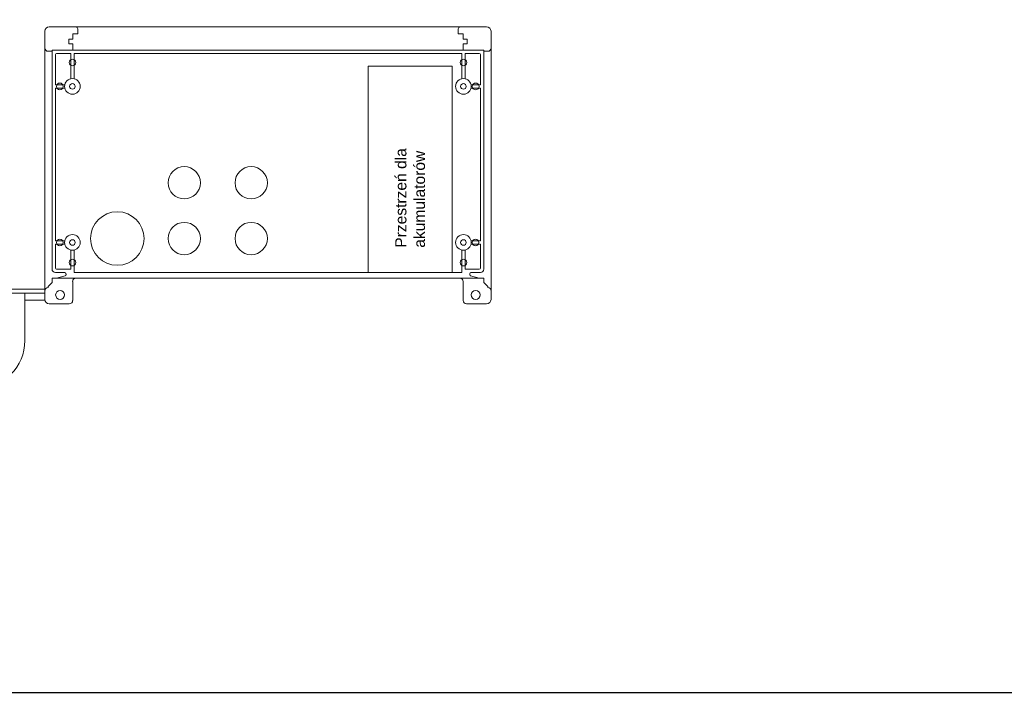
# Model space of a CAD drawing. Header units: millimetres. Extents: x -2674 to -2269, y -551 to -111.
# Tile 5 of 18: x -2566 to -2456, y -398 to -323. Entities that reach past the tile are written whole.
import ezdxf

# ---------------------------------------------------------------- set-up
doc = ezdxf.new("R2010")
doc.units = ezdxf.units.MM
doc.layers.add('GRLN', color=4, linetype='Continuous')
doc.layers.add('rzutnie', color=3, linetype='Continuous', plot=False)
doc.styles.get("Standard").update_dxf_attribs({"font": 'arial.ttf'})

msp = doc.modelspace()

# ---------------------------------------------------------------- linework, layer by layer
at = {"color": 7, "lineweight": 0}
for p, q in [((-2563.29, -324.97), (-2563.29, -353.69)), ((-2513.29, -325.03), (-2513.29, -353.69)), ((-2610.29, -353.48), (-2563.29, -353.48)), ((-2565.52, -358.79), (-2565.52, -353.48))]:
    msp.add_line(p, q, dxfattribs=at)
msp.add_lwpolyline([(-2527.04, -328.03), (-2517.66, -328.03), (-2517.66, -351.16), (-2527.04, -351.16)], close=True, dxfattribs=at)
msp.add_lwpolyline([(-2588.02, -354.26), (-2611.57, -354.26), (-2611.57, -353.01), (-2563.28, -353.01), (-2563.28, -354.26), (-2565.52, -354.26)], dxfattribs=at)
for centre, radius in [((-2547.66, -341.09), 1.81), ((-2540.16, -341.09), 1.81), ((-2555.16, -347.34), 3), ((-2547.66, -347.34), 1.81), ((-2540.16, -347.34), 1.81)]:
    msp.add_circle(centre, radius, dxfattribs=at)
msp.add_arc((-2570.83, -358.79), 5.31, 180, 0, dxfattribs=at)
at = {"layer": 'GRLN', "color": 7, "lineweight": 0}
for p, q in [((-2563.29, -324.09), (-2563.29, -325.84)), ((-2563.29, -324.09), (-2563.29, -325.97)), ((-2562.79, -323.59), (-2513.79, -323.59)), ((-2559.81, -323.59), (-2560.02, -323.59)), ((-2559.6, -323.84), (-2559.6, -324.38)), ((-2516.97, -323.84), (-2516.97, -324.38)), ((-2516.76, -323.59), (-2516.55, -323.59)), ((-2513.29, -324.09), (-2513.29, -325.97)), ((-2560.6, -324.97), (-2560.6, -325.53)), ((-2560.6, -324.97), (-2560.16, -324.97)), ((-2560.16, -324.97), (-2560.16, -324.38)), ((-2559.6, -324.38), (-2560.16, -324.38)), ((-2560.16, -324.38), (-2560.16, -324.97)), ((-2559.6, -324.38), (-2560.16, -324.38)), ((-2516.97, -324.38), (-2516.41, -324.38)), ((-2516.97, -324.38), (-2516.41, -324.38)), ((-2516.41, -324.97), (-2516.41, -324.38)), ((-2516.41, -324.38), (-2516.41, -324.97)), ((-2515.97, -324.97), (-2516.41, -324.97)), ((-2515.97, -324.97), (-2515.97, -325.53)), ((-2562.47, -326.34), (-2562.91, -326.34)), ((-2562.47, -350.78), (-2562.47, -326.22)), ((-2562.47, -326.22), (-2514.1, -326.22)), ((-2560.6, -325.53), (-2560.16, -325.53)), ((-2560.6, -325.53), (-2560.16, -325.53)), ((-2560.16, -325.53), (-2560.16, -326.22)), ((-2516.41, -325.53), (-2516.41, -326.22)), ((-2515.97, -325.53), (-2516.41, -325.53)), ((-2515.97, -325.53), (-2516.41, -325.53)), ((-2514.1, -350.78), (-2514.1, -326.22)), ((-2514.1, -326.34), (-2513.66, -326.34)), ((-2562.1, -330.09), (-2562.1, -326.72)), ((-2561.97, -326.59), (-2560.38, -326.59)), ((-2560.38, -326.59), (-2560.38, -329.41)), ((-2560.01, -326.59), (-2538.29, -326.59)), ((-2560.01, -326.59), (-2560.01, -329.43)), ((-2516.57, -326.59), (-2538.29, -326.59)), ((-2516.57, -326.59), (-2516.57, -329.43)), ((-2516.19, -326.59), (-2516.19, -329.41)), ((-2514.6, -326.59), (-2516.19, -326.59)), ((-2514.47, -330.09), (-2514.47, -326.72)), ((-2562.1, -330.09), (-2561.05, -330.09)), ((-2562.1, -347.59), (-2562.1, -330.47)), ((-2562.1, -330.47), (-2561.05, -330.47)), ((-2514.47, -330.09), (-2515.53, -330.09)), ((-2514.47, -330.47), (-2515.53, -330.47)), ((-2514.47, -347.59), (-2514.47, -330.47)), ((-2562.1, -347.59), (-2561.05, -347.59)), ((-2562.1, -350.66), (-2562.1, -347.97)), ((-2562.1, -347.97), (-2561.05, -347.97)), ((-2514.47, -347.59), (-2515.53, -347.59)), ((-2514.47, -347.97), (-2515.53, -347.97)), ((-2514.47, -350.66), (-2514.47, -347.97)), ((-2560.38, -350.78), (-2560.38, -348.66)), ((-2560.01, -351.16), (-2560.01, -348.64)), ((-2516.57, -351.16), (-2516.57, -348.64)), ((-2516.19, -350.78), (-2516.19, -348.66)), ((-2561.97, -350.78), (-2560.38, -350.78)), ((-2514.6, -350.78), (-2516.19, -350.78)), ((-2562.47, -351.78), (-2538.29, -351.78)), ((-2562.47, -351.78), (-2562.47, -352.28)), ((-2562.1, -351.16), (-2561.04, -351.16)), ((-2561.98, -351.78), (-2561, -351.52)), ((-2560.91, -351.41), (-2560.91, -351.28)), ((-2560.01, -351.16), (-2538.29, -351.16)), ((-2516.57, -351.16), (-2538.29, -351.16)), ((-2514.6, -351.78), (-2538.29, -351.78)), ((-2515.66, -351.41), (-2515.66, -351.28)), ((-2514.6, -351.78), (-2515.57, -351.52)), ((-2514.47, -351.16), (-2515.54, -351.16)), ((-2514.1, -351.78), (-2514.6, -351.78)), ((-2514.1, -351.78), (-2514.1, -352.28)), ((-2562.91, -352.72), (-2562.47, -352.28)), ((-2562.91, -352.84), (-2562.91, -352.72)), ((-2562.91, -352.84), (-2562.91, -352.72)), ((-2560.16, -354.28), (-2560.16, -352.16)), ((-2516.41, -354.28), (-2516.41, -352.16)), ((-2516.41, -354.28), (-2516.41, -352.16)), ((-2513.66, -352.72), (-2514.1, -352.28)), ((-2513.66, -352.84), (-2513.66, -352.72)), ((-2513.66, -352.84), (-2513.66, -352.72)), ((-2513.66, -352.84), (-2513.66, -352.72)), ((-2563.29, -353.22), (-2563.29, -354.16)), ((-2513.29, -353.22), (-2513.29, -354.16)), ((-2562.79, -354.66), (-2560.54, -354.66)), ((-2513.78, -354.66), (-2516.04, -354.66)), ((-2513.78, -354.66), (-2516.04, -354.66))]:
    msp.add_line(p, q, dxfattribs=at)
for centre, radius in [((-2560.18, -327.6), 0.375), ((-2516.37, -327.6), 0.375), ((-2560.19, -330.28), 0.875), ((-2516.38, -330.28), 0.875), ((-2561.61, -330.28), 0.375), ((-2560.19, -330.28), 0.312), ((-2516.38, -330.28), 0.312), ((-2515.01, -330.28), 0.375), ((-2561.61, -347.78), 0.375), ((-2560.19, -347.78), 0.875), ((-2560.19, -347.78), 0.312), ((-2516.38, -347.78), 0.875), ((-2516.38, -347.78), 0.312), ((-2515.02, -347.78), 0.375), ((-2560.18, -350.04), 0.375), ((-2516.37, -350.04), 0.375), ((-2561.57, -353.66), 0.5), ((-2515.01, -353.66), 0.5)]:
    msp.add_circle(centre, radius, dxfattribs=at)
for centre, radius, start, end in [((-2562.79, -324.09), 0.5, 90, 180), ((-2562.79, -324.09), 0.5, 90, 180), ((-2562.79, -324.09), 0.5, 90, 180), ((-2559.85, -323.84), 0.25, 0, 90.3469), ((-2516.72, -323.84), 0.25, 89.6531, 180), ((-2513.79, -324.09), 0.5, 0, 90), ((-2513.79, -324.09), 0.5, 0, 90), ((-2562.91, -325.97), 0.375, 180, 270), ((-2513.66, -325.97), 0.375, 270, 0), ((-2561.97, -326.72), 0.125, 90, 180), ((-2514.6, -326.72), 0.125, 0, 90), ((-2562.1, -350.78), 0.374, 180, 270), ((-2561.97, -350.66), 0.125, 180, 270), ((-2514.6, -350.66), 0.125, 270, 0), ((-2514.47, -350.78), 0.374, 270, 0), ((-2561.04, -351.28), 0.125, 0, 89.5), ((-2561.04, -351.4), 0.125, 285, 0), ((-2559.79, -352.16), 0.375, 90, 180), ((-2516.79, -352.16), 0.375, 0, 90), ((-2515.54, -351.28), 0.125, 90.5, 180), ((-2515.54, -351.4), 0.125, 180, 255), ((-2562.91, -353.22), 0.375, 90, 180), ((-2513.66, -353.22), 0.375, 0, 90), ((-2562.79, -354.16), 0.5, 180, 269.5), ((-2560.54, -354.28), 0.375, 270, 0), ((-2516.04, -354.28), 0.375, 180, 270), ((-2516.04, -354.28), 0.375, 180, 270), ((-2513.79, -354.16), 0.5, 270.5, 0), ((-2513.79, -354.16), 0.5, 270.5, 0)]:
    msp.add_arc(centre, radius, start, end, dxfattribs=at)
at = {"layer": 'rzutnie'}
msp.add_lwpolyline([(-2658.74, -111.22), (-2658.74, -398.22), (-2268.74, -398.22), (-2268.74, -111.22)], close=True, dxfattribs=at)

# ---------------------------------------------------------------- texts
at = {"lineweight": 0, "insert": (-2524.02, -348.37), "char_height": 1.25, "width": 22.8544, "attachment_point": 1, "rotation": 90}
msp.add_mtext('Przestrzeń dla \\Pakumulatorów', dxfattribs=at)

doc.saveas('drawing.dxf')
